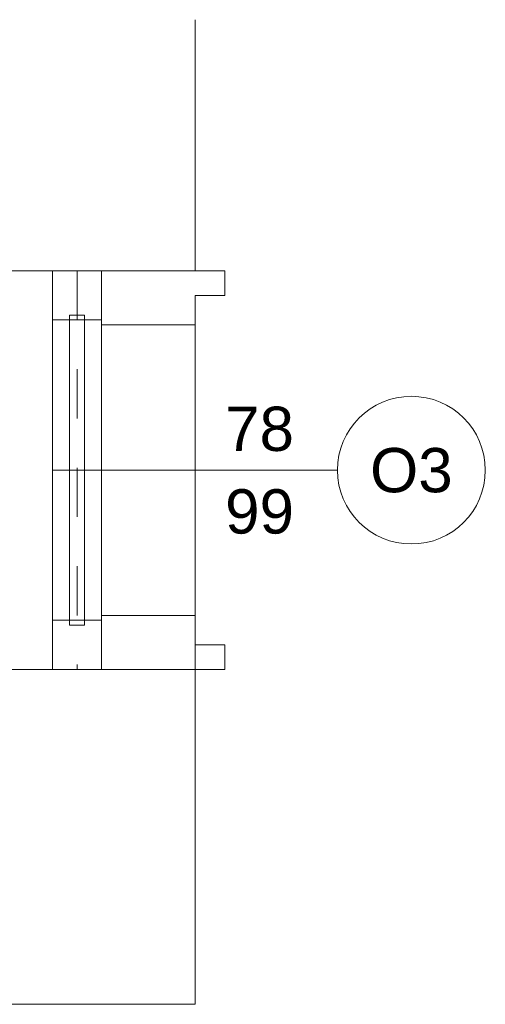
# Model space of a CAD drawing. Header units: millimetres. Extents: x -2274 to 12297, y -16157 to 26321.
# Tile 148 of 256: x -36 to 59, y -4121 to -3921. Entities that reach past the tile are written whole.
import ezdxf
from ezdxf.enums import TextEntityAlignment as Align

# ---------------------------------------------------------------- set-up
doc = ezdxf.new("R2010")
doc.units = ezdxf.units.MM
doc.linetypes.add('4002', pattern=[2, 1, -1])
doc.linetypes.add('DASHED', pattern=[19.05, 12.7, -6.35])
doc.layers.add('-LI-WIDOK', color=2, linetype='Continuous')
doc.layers.add('PROJEKTOWANE', color=5, linetype='Continuous')
for name, color, linetype, lineweight in [('-ŚCIANY DZIAŁOWE', 3, 'Continuous', 35), ('-ŚCIANY NOŚNE', 4, 'Continuous', 53), ('CIENKA - KRESKOWANIA', 254, 'Continuous', 0)]:
    doc.layers.add(name, color=color, linetype=linetype, lineweight=lineweight)
doc.layers.add('DO USU', color=7, linetype='Continuous', true_color=0x969696)
doc.styles.add('ARIAL', font='arial.ttf', dxfattribs={"height": 0.5})

msp = doc.modelspace()

# ---------------------------------------------------------------- linework, layer by layer
at = {"layer": '-LI-WIDOK', "color": 253, "lineweight": 13}
msp.add_line((0, -3983), (0, -4042), dxfattribs=at)
at = {"layer": '-ŚCIANY DZIAŁOWE', "color": 253, "lineweight": 13}
for p, q in [((-19, -3983), (-19, -3972)), ((0, -3972), (6, -3972)), ((6, -3972), (6, -3977)), ((6, -3977), (0, -3977)), ((0, -3977), (0, -3983)), ((0, -3983), (-19, -3983)), ((0, -4042), (-19, -4042)), ((-19, -4042), (-19, -4053)), ((0, -4048), (0, -4042)), ((6, -4048), (0, -4048)), ((6, -4053), (6, -4048)), ((0, -4053), (6, -4053))]:
    msp.add_line(p, q, dxfattribs=at)
at = {"layer": '-ŚCIANY NOŚNE', "color": 253, "lineweight": 13}
for p, q in [((0, -3972), (0, -3921)), ((-38, -3972), (0, -3972)), ((0, -4121), (0, -4036)), ((-38, -4053), (0, -4053)), ((0, -4121), (0, -4053)), ((-258, -4121), (0, -4121))]:
    msp.add_line(p, q, dxfattribs=at)
at = {"layer": 'CIENKA - KRESKOWANIA', "color": 253, "linetype": 'DASHED', "lineweight": 13, "ltscale": 0.5}
msp.add_line((-19, -3983), (-19, -4042), dxfattribs=at)
at = {"layer": 'DO USU', "color": 253, "linetype": '4002', "lineweight": 13, "ltscale": 10}
msp.add_line((-24, -3972), (-24, -4053), dxfattribs=at)
at = {"layer": 'PROJEKTOWANE', "color": 253, "lineweight": 13}
for p, q in [((-29, -3972), (-19, -3972)), ((-29, -4053), (-29, -3972)), ((-19, -3972), (-29, -3972)), ((-29, -3972), (-29, -3982)), ((-19, -3972), (-19, -4053)), ((-19, -3982), (-19, -3972)), ((-25.5, -4044), (-25.5, -3981)), ((-25.5, -3981), (-22.5, -3981)), ((-22.5, -3981), (-22.5, -4044)), ((-29, -3982), (-19, -3982)), ((28.86, -4012.5), (-29, -4012.5)), ((-19, -4043), (-29, -4043)), ((-29, -4043), (-29, -4053)), ((-19, -4053), (-19, -4043)), ((-22.5, -4044), (-25.5, -4044)), ((-19, -4053), (-29, -4053)), ((-29, -4053), (-19, -4053))]:
    msp.add_line(p, q, dxfattribs=at)
msp.add_circle((43.86, -4012.5), 15, dxfattribs=at)

# ---------------------------------------------------------------- texts
at = {"layer": 'PROJEKTOWANE', "color": 253, "lineweight": 13, "style": 'ARIAL'}
for s, p in [('78', (13.04, -4004.1)), ('O3', (43.86, -4012.5)), ('99', (13.04, -4020.88))]:
    msp.add_text(s, height=9, dxfattribs=at).set_placement(p, align=Align.MIDDLE_CENTER)

doc.saveas('drawing.dxf')
